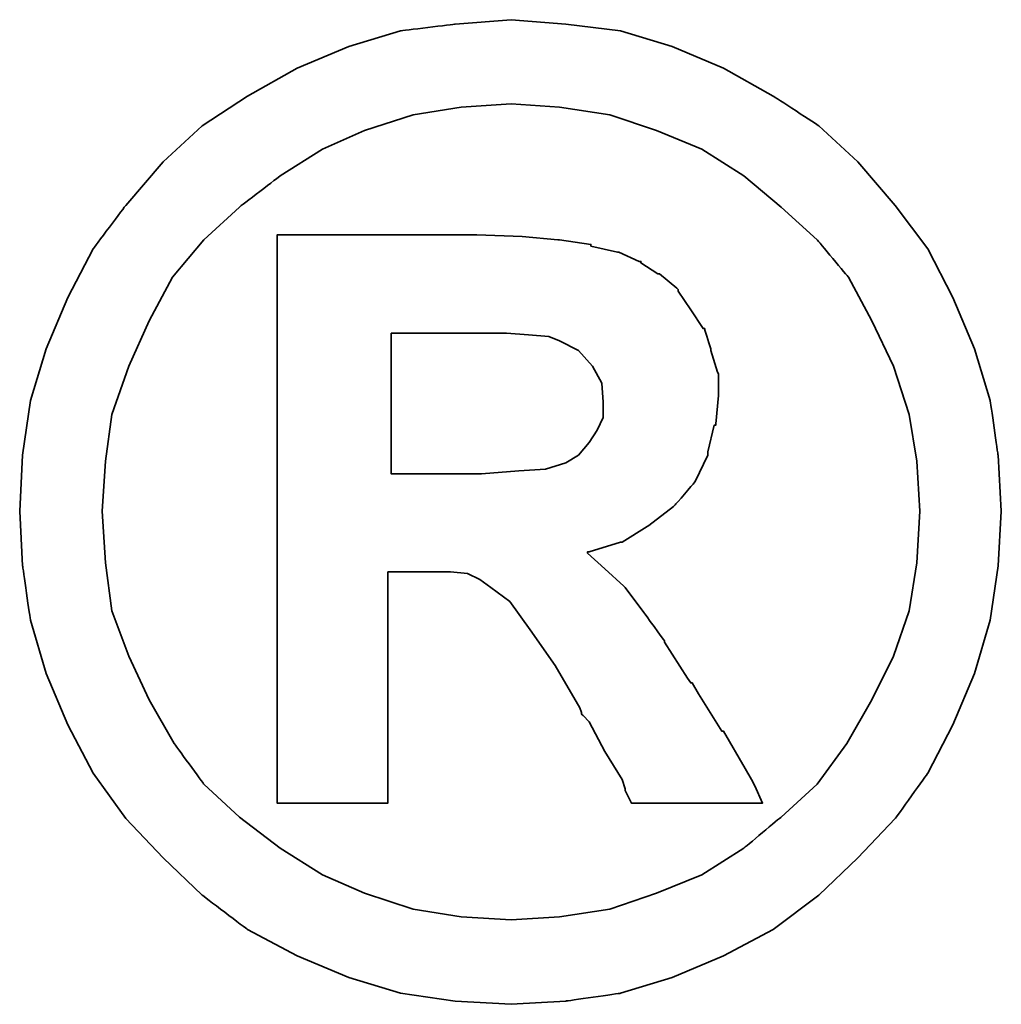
# Model space of a CAD drawing. Header units: millimetres. Extents: x 452 to 870, y -237 to -81.
# Tile 48 of 50: x 803.36 to 805.49, y -182.36 to -180.22. Entities that reach past the tile are written whole.
import ezdxf

# ---------------------------------------------------------------- set-up
doc = ezdxf.new("R2010")
doc.units = ezdxf.units.MM
doc.layers.add('DIM', color=4, linetype='CONTINUOUS')
doc.layers.add('layer 1', color=7, linetype='CONTINUOUS')

# ---------------------------------------------------------------- blocks, each defined once
blk = doc.blocks.new('TBI MOTION logo(完整正式版)')
at = {"layer": 'layer 1', "color": 22, "lineweight": 35}
for points, knots in [([(81.20634, 4.98624), (81.20634, 4.98624), (81.18649, 5.32862), (81.18649, 5.32862), (81.18649, 5.32862), (81.18649, 5.32862), (81.13886, 5.66206), (81.13886, 5.66206), (81.13886, 5.66206), (81.13886, 5.66206), (81.04359, 5.97764), (81.04359, 5.97764), (81.04359, 5.97764), (81.04359, 5.97764), (80.91061, 6.29124), (80.91061, 6.29124), (80.91061, 6.29124), (80.91061, 6.29124), (80.75778, 6.58697), (80.75778, 6.58697), (80.75778, 6.58697), (80.75778, 6.58697), (80.5593, 6.85294), (80.5593, 6.85294), (80.5593, 6.85294), (80.5593, 6.85294), (80.33105, 7.1189), (80.33105, 7.1189), (80.33105, 7.1189), (80.33105, 7.1189), (80.09287, 7.33921), (80.09287, 7.33921), (80.09287, 7.33921), (80.09287, 7.33921), (79.815, 7.51982), (79.815, 7.51982), (79.815, 7.51982), (79.815, 7.51982), (79.51133, 7.69051), (79.51133, 7.69051), (79.51133, 7.69051), (79.51133, 7.69051), (79.19773, 7.8235), (79.19773, 7.8235), (79.19773, 7.8235), (79.19773, 7.8235), (78.88215, 7.91877), (78.88215, 7.91877), (78.88215, 7.91877), (78.88215, 7.91877), (78.54871, 7.95846), (78.54871, 7.95846), (78.54871, 7.95846), (78.54871, 7.95846), (78.21526, 7.98625), (78.21526, 7.98625), (78.21526, 7.98625), (78.21526, 7.98625), (77.87388, 7.95846), (77.87388, 7.95846), (77.87388, 7.95846), (77.87388, 7.95846), (77.54044, 7.91877), (77.54044, 7.91877), (77.54044, 7.91877), (77.54044, 7.91877), (77.22485, 7.8235), (77.22485, 7.8235), (77.22485, 7.8235), (77.22485, 7.8235), (76.91027, 7.69051), (76.91027, 7.69051), (76.91027, 7.69051), (76.91027, 7.69051), (76.6056, 7.51982), (76.6056, 7.51982), (76.6056, 7.51982), (76.6056, 7.51982), (76.32972, 7.33921), (76.32972, 7.33921), (76.32972, 7.33921), (76.32972, 7.33921), (76.09154, 7.1189), (76.09154, 7.1189), (76.09154, 7.1189), (76.09154, 7.1189), (75.86329, 6.85294), (75.86329, 6.85294), (75.86329, 6.85294), (75.86329, 6.85294), (75.66382, 6.58697), (75.66382, 6.58697), (75.66382, 6.58697), (75.66382, 6.58697), (75.51099, 6.29124), (75.51099, 6.29124), (75.51099, 6.29124), (75.51099, 6.29124), (75.37702, 5.97764), (75.37702, 5.97764), (75.37702, 5.97764), (75.37702, 5.97764), (75.28175, 5.66206), (75.28175, 5.66206), (75.28175, 5.66206), (75.28175, 5.66206), (75.23411, 5.32862), (75.23411, 5.32862), (75.23411, 5.32862), (75.23411, 5.32862), (75.21625, 4.98624), (75.21625, 4.98624), (75.21625, 4.98624), (75.21625, 4.98624), (75.23411, 4.6528), (75.23411, 4.6528), (75.23411, 4.6528), (75.23411, 4.6528), (75.28175, 4.32035), (75.28175, 4.32035), (75.28175, 4.32035), (75.28175, 4.32035), (75.37702, 3.99583), (75.37702, 3.99583), (75.37702, 3.99583), (75.37702, 3.99583), (75.51099, 3.68224), (75.51099, 3.68224), (75.51099, 3.68224), (75.51099, 3.68224), (75.66382, 3.38749), (75.66382, 3.38749), (75.66382, 3.38749), (75.66382, 3.38749), (75.86329, 3.10963), (75.86329, 3.10963), (75.86329, 3.10963), (75.86329, 3.10963), (76.09154, 2.87145), (76.09154, 2.87145), (76.09154, 2.87145), (76.09154, 2.87145), (76.32972, 2.6432), (76.32972, 2.6432), (76.32972, 2.6432), (76.32972, 2.6432), (76.6056, 2.43381), (76.6056, 2.43381), (76.6056, 2.43381), (76.6056, 2.43381), (76.91027, 2.27205), (76.91027, 2.27205), (76.91027, 2.27205), (76.91027, 2.27205), (77.22485, 2.13906), (77.22485, 2.13906), (77.22485, 2.13906), (77.22485, 2.13906), (77.54044, 2.0438), (77.54044, 2.0438), (77.54044, 2.0438), (77.54044, 2.0438), (77.87388, 1.99616), (77.87388, 1.99616), (77.87388, 1.99616), (77.87388, 1.99616), (78.21526, 1.97631), (78.21526, 1.97631), (78.21526, 1.97631), (78.21526, 1.97631), (78.54871, 1.99616), (78.54871, 1.99616), (78.54871, 1.99616), (78.54871, 1.99616), (78.88215, 2.0438), (78.88215, 2.0438), (78.88215, 2.0438), (78.88215, 2.0438), (79.19773, 2.13906), (79.19773, 2.13906), (79.19773, 2.13906), (79.19773, 2.13906), (79.51133, 2.27205), (79.51133, 2.27205), (79.51133, 2.27205), (79.51133, 2.27205), (79.815, 2.43381), (79.815, 2.43381), (79.815, 2.43381), (79.815, 2.43381), (80.09287, 2.6432), (80.09287, 2.6432), (80.09287, 2.6432), (80.09287, 2.6432), (80.33105, 2.87145), (80.33105, 2.87145), (80.33105, 2.87145), (80.33105, 2.87145), (80.5593, 3.10963), (80.5593, 3.10963), (80.5593, 3.10963), (80.5593, 3.10963), (80.75778, 3.38749), (80.75778, 3.38749), (80.75778, 3.38749), (80.75778, 3.38749), (80.91061, 3.68224), (80.91061, 3.68224), (80.91061, 3.68224), (80.91061, 3.68224), (81.04359, 3.99583), (81.04359, 3.99583), (81.04359, 3.99583), (81.04359, 3.99583), (81.13886, 4.32035), (81.13886, 4.32035), (81.13886, 4.32035), (81.13886, 4.32035), (81.18649, 4.6528), (81.18649, 4.6528), (81.18649, 4.6528), (81.18649, 4.6528), (81.20634, 4.98624), (81.20634, 4.98624)], [0, 0, 0, 0, 0.0178571, 0.0178571, 0.0178571, 0.0178572, 0.0357143, 0.0357143, 0.0357143, 0.0357143, 0.0535714, 0.0535714, 0.0535714, 0.0535714, 0.0714286, 0.0714286, 0.0714286, 0.0714286, 0.0892857, 0.0892857, 0.0892857, 0.0892857, 0.1071429, 0.1071429, 0.1071429, 0.1071429, 0.125, 0.125, 0.125, 0.125, 0.1428571, 0.1428571, 0.1428571, 0.1428572, 0.1607143, 0.1607143, 0.1607143, 0.1607143, 0.1785714, 0.1785714, 0.1785714, 0.1785714, 0.1964286, 0.1964286, 0.1964286, 0.1964286, 0.2142857, 0.2142857, 0.2142857, 0.2142857, 0.2321429, 0.2321429, 0.2321429, 0.2321429, 0.25, 0.25, 0.25, 0.25, 0.2678571, 0.2678571, 0.2678571, 0.2678572, 0.2857143, 0.2857143, 0.2857143, 0.2857143, 0.3035714, 0.3035714, 0.3035714, 0.3035714, 0.3214286, 0.3214286, 0.3214286, 0.3214286, 0.3392857, 0.3392857, 0.3392857, 0.3392857, 0.3571429, 0.3571429, 0.3571429, 0.3571429, 0.375, 0.375, 0.375, 0.375, 0.3928571, 0.3928571, 0.3928571, 0.3928572, 0.4107143, 0.4107143, 0.4107143, 0.4107143, 0.4285714, 0.4285714, 0.4285714, 0.4285714, 0.4464286, 0.4464286, 0.4464286, 0.4464286, 0.4642857, 0.4642857, 0.4642857, 0.4642857, 0.4821429, 0.4821429, 0.4821429, 0.4821429, 0.5, 0.5, 0.5, 0.5, 0.5178571, 0.5178571, 0.5178571, 0.5178572, 0.5357143, 0.5357143, 0.5357143, 0.5357143, 0.5535714, 0.5535714, 0.5535714, 0.5535714, 0.5714286, 0.5714286, 0.5714286, 0.5714286, 0.5892857, 0.5892857, 0.5892857, 0.5892857, 0.6071429, 0.6071429, 0.6071429, 0.6071429, 0.625, 0.625, 0.625, 0.625, 0.6428571, 0.6428571, 0.6428571, 0.6428572, 0.6607143, 0.6607143, 0.6607143, 0.6607143, 0.6785714, 0.6785714, 0.6785714, 0.6785714, 0.6964286, 0.6964286, 0.6964286, 0.6964286, 0.7142857, 0.7142857, 0.7142857, 0.7142857, 0.7321429, 0.7321429, 0.7321429, 0.7321429, 0.75, 0.75, 0.75, 0.75, 0.7678571, 0.7678571, 0.7678571, 0.7678572, 0.7857143, 0.7857143, 0.7857143, 0.7857143, 0.8035714, 0.8035714, 0.8035714, 0.8035714, 0.8214286, 0.8214286, 0.8214286, 0.8214286, 0.8392857, 0.8392857, 0.8392857, 0.8392857, 0.8571429, 0.8571429, 0.8571429, 0.8571429, 0.875, 0.875, 0.875, 0.875, 0.8928571, 0.8928571, 0.8928571, 0.8928572, 0.9107143, 0.9107143, 0.9107143, 0.9107143, 0.9285714, 0.9285714, 0.9285714, 0.9285714, 0.9464286, 0.9464286, 0.9464286, 0.9464286, 0.9642857, 0.9642857, 0.9642857, 0.9642857, 0.9821429, 0.9821429, 0.9821429, 0.9821429, 1, 1, 1, 1]), ([(80.71014, 4.98624), (80.71014, 4.98624), (80.69129, 5.29091), (80.69129, 5.29091), (80.69129, 5.29091), (80.69129, 5.29091), (80.64464, 5.57672), (80.64464, 5.57672), (80.64464, 5.57672), (80.64464, 5.57672), (80.54937, 5.87245), (80.54937, 5.87245), (80.54937, 5.87245), (80.54937, 5.87245), (80.41639, 6.14833), (80.41639, 6.14833), (80.41639, 6.14833), (80.41639, 6.14833), (80.27349, 6.41429), (80.27349, 6.41429), (80.27349, 6.41429), (80.27349, 6.41429), (80.08295, 6.64255), (80.08295, 6.64255), (80.08295, 6.64255), (80.08295, 6.64255), (79.86264, 6.84301), (79.86264, 6.84301), (79.86264, 6.84301), (79.86264, 6.84301), (79.63439, 7.03355), (79.63439, 7.03355), (79.63439, 7.03355), (79.63439, 7.03355), (79.37835, 7.1963), (79.37835, 7.1963), (79.37835, 7.1963), (79.37835, 7.1963), (79.10246, 7.30944), (79.10246, 7.30944), (79.10246, 7.30944), (79.10246, 7.30944), (78.81665, 7.40471), (78.81665, 7.40471), (78.81665, 7.40471), (78.81665, 7.40471), (78.511, 7.45234), (78.511, 7.45234), (78.511, 7.45234), (78.511, 7.45234), (78.21526, 7.47219), (78.21526, 7.47219), (78.21526, 7.47219), (78.21526, 7.47219), (77.9106, 7.45234), (77.9106, 7.45234), (77.9106, 7.45234), (77.9106, 7.45234), (77.61685, 7.40471), (77.61685, 7.40471), (77.61685, 7.40471), (77.61685, 7.40471), (77.32012, 7.30944), (77.32012, 7.30944), (77.32012, 7.30944), (77.32012, 7.30944), (77.06309, 7.1963), (77.06309, 7.1963), (77.06309, 7.1963), (77.06309, 7.1963), (76.80606, 7.03355), (76.80606, 7.03355), (76.80606, 7.03355), (76.80606, 7.03355), (76.55797, 6.84301), (76.55797, 6.84301), (76.55797, 6.84301), (76.55797, 6.84301), (76.34063, 6.64255), (76.34063, 6.64255), (76.34063, 6.64255), (76.34063, 6.64255), (76.1491, 6.41429), (76.1491, 6.41429), (76.1491, 6.41429), (76.1491, 6.41429), (76.0062, 6.14833), (76.0062, 6.14833), (76.0062, 6.14833), (76.0062, 6.14833), (75.88314, 5.87245), (75.88314, 5.87245), (75.88314, 5.87245), (75.88314, 5.87245), (75.77794, 5.57672), (75.77794, 5.57672), (75.77794, 5.57672), (75.77794, 5.57672), (75.73924, 5.29091), (75.73924, 5.29091), (75.73924, 5.29091), (75.73924, 5.29091), (75.72039, 4.98624), (75.72039, 4.98624), (75.72039, 4.98624), (75.72039, 4.98624), (75.73924, 4.67165), (75.73924, 4.67165), (75.73924, 4.67165), (75.73924, 4.67165), (75.77794, 4.37791), (75.77794, 4.37791), (75.77794, 4.37791), (75.77794, 4.37791), (75.88314, 4.10102), (75.88314, 4.10102), (75.88314, 4.10102), (75.88314, 4.10102), (76.0062, 3.83407), (76.0062, 3.83407), (76.0062, 3.83407), (76.0062, 3.83407), (76.15902, 3.56811), (76.15902, 3.56811), (76.15902, 3.56811), (76.15902, 3.56811), (76.34063, 3.32001), (76.34063, 3.32001), (76.34063, 3.32001), (76.34063, 3.32001), (76.55797, 3.11955), (76.55797, 3.11955), (76.55797, 3.11955), (76.55797, 3.11955), (76.80606, 2.92901), (76.80606, 2.92901), (76.80606, 2.92901), (76.80606, 2.92901), (77.06309, 2.76725), (77.06309, 2.76725), (77.06309, 2.76725), (77.06309, 2.76725), (77.32012, 2.65412), (77.32012, 2.65412), (77.32012, 2.65412), (77.32012, 2.65412), (77.61685, 2.55786), (77.61685, 2.55786), (77.61685, 2.55786), (77.61685, 2.55786), (77.9106, 2.51022), (77.9106, 2.51022), (77.9106, 2.51022), (77.9106, 2.51022), (78.21526, 2.49137), (78.21526, 2.49137), (78.21526, 2.49137), (78.21526, 2.49137), (78.511, 2.51022), (78.511, 2.51022), (78.511, 2.51022), (78.511, 2.51022), (78.81665, 2.55786), (78.81665, 2.55786), (78.81665, 2.55786), (78.81665, 2.55786), (79.10246, 2.65412), (79.10246, 2.65412), (79.10246, 2.65412), (79.10246, 2.65412), (79.37835, 2.76725), (79.37835, 2.76725), (79.37835, 2.76725), (79.37835, 2.76725), (79.63439, 2.92901), (79.63439, 2.92901), (79.63439, 2.92901), (79.63439, 2.92901), (79.86264, 3.11955), (79.86264, 3.11955), (79.86264, 3.11955), (79.86264, 3.11955), (80.08295, 3.32001), (80.08295, 3.32001), (80.08295, 3.32001), (80.08295, 3.32001), (80.26356, 3.56811), (80.26356, 3.56811), (80.26356, 3.56811), (80.26356, 3.56811), (80.41639, 3.83407), (80.41639, 3.83407), (80.41639, 3.83407), (80.41639, 3.83407), (80.54937, 4.10102), (80.54937, 4.10102), (80.54937, 4.10102), (80.54937, 4.10102), (80.64464, 4.37791), (80.64464, 4.37791), (80.64464, 4.37791), (80.64464, 4.37791), (80.69129, 4.67165), (80.69129, 4.67165), (80.69129, 4.67165), (80.69129, 4.67165), (80.71014, 4.98624), (80.71014, 4.98624)], [0, 0, 0, 0, 0.0192308, 0.0192308, 0.0192308, 0.0192308, 0.0384615, 0.0384615, 0.0384615, 0.0384615, 0.0576923, 0.0576923, 0.0576923, 0.0576923, 0.0769231, 0.0769231, 0.0769231, 0.0769231, 0.0961538, 0.0961538, 0.0961538, 0.0961539, 0.1153846, 0.1153846, 0.1153846, 0.1153846, 0.1346154, 0.1346154, 0.1346154, 0.1346154, 0.1538462, 0.1538462, 0.1538462, 0.1538462, 0.1730769, 0.1730769, 0.1730769, 0.1730769, 0.1923077, 0.1923077, 0.1923077, 0.1923077, 0.2115385, 0.2115385, 0.2115385, 0.2115385, 0.2307692, 0.2307692, 0.2307692, 0.2307692, 0.25, 0.25, 0.25, 0.25, 0.2692308, 0.2692308, 0.2692308, 0.2692308, 0.2884615, 0.2884615, 0.2884615, 0.2884615, 0.3076923, 0.3076923, 0.3076923, 0.3076923, 0.3269231, 0.3269231, 0.3269231, 0.3269231, 0.3461538, 0.3461538, 0.3461538, 0.3461539, 0.3653846, 0.3653846, 0.3653846, 0.3653846, 0.3846154, 0.3846154, 0.3846154, 0.3846154, 0.4038462, 0.4038462, 0.4038462, 0.4038462, 0.4230769, 0.4230769, 0.4230769, 0.4230769, 0.4423077, 0.4423077, 0.4423077, 0.4423077, 0.4615385, 0.4615385, 0.4615385, 0.4615385, 0.4807692, 0.4807692, 0.4807692, 0.4807692, 0.5, 0.5, 0.5, 0.5, 0.5192308, 0.5192308, 0.5192308, 0.5192308, 0.5384615, 0.5384615, 0.5384615, 0.5384615, 0.5576923, 0.5576923, 0.5576923, 0.5576923, 0.5769231, 0.5769231, 0.5769231, 0.5769231, 0.5961538, 0.5961538, 0.5961538, 0.5961539, 0.6153846, 0.6153846, 0.6153846, 0.6153846, 0.6346154, 0.6346154, 0.6346154, 0.6346154, 0.6538462, 0.6538462, 0.6538462, 0.6538462, 0.6730769, 0.6730769, 0.6730769, 0.6730769, 0.6923077, 0.6923077, 0.6923077, 0.6923077, 0.7115385, 0.7115385, 0.7115385, 0.7115385, 0.7307692, 0.7307692, 0.7307692, 0.7307692, 0.75, 0.75, 0.75, 0.75, 0.7692308, 0.7692308, 0.7692308, 0.7692308, 0.7884615, 0.7884615, 0.7884615, 0.7884615, 0.8076923, 0.8076923, 0.8076923, 0.8076923, 0.8269231, 0.8269231, 0.8269231, 0.8269231, 0.8461538, 0.8461538, 0.8461538, 0.8461539, 0.8653846, 0.8653846, 0.8653846, 0.8653846, 0.8846154, 0.8846154, 0.8846154, 0.8846154, 0.9038462, 0.9038462, 0.9038462, 0.9038462, 0.9230769, 0.9230769, 0.9230769, 0.9230769, 0.9423077, 0.9423077, 0.9423077, 0.9423077, 0.9615385, 0.9615385, 0.9615385, 0.9615385, 0.9807692, 0.9807692, 0.9807692, 0.9807692, 1, 1, 1, 1]), ([(76.78721, 3.2823), (76.78721, 3.2823), (76.78721, 3.32001), (76.78721, 3.32001), (76.78721, 3.32001), (76.78721, 3.32001), (76.78721, 3.42422), (76.78721, 3.42422), (76.78721, 3.42422), (76.78721, 3.42422), (76.78721, 3.59689), (76.78721, 3.59689), (76.78721, 3.59689), (76.78721, 3.59689), (76.78721, 3.80529), (76.78721, 3.80529), (76.78721, 3.80529), (76.78721, 3.80529), (76.78721, 4.0524), (76.78721, 4.0524), (76.78721, 4.0524), (76.78721, 4.0524), (76.78721, 4.32035), (76.78721, 4.32035), (76.78721, 4.32035), (76.78721, 4.32035), (76.78721, 4.92868), (76.78721, 4.92868), (76.78721, 4.92868), (76.78721, 4.92868), (76.78721, 5.53801), (76.78721, 5.53801), (76.78721, 5.53801), (76.78721, 5.53801), (76.78721, 5.82482), (76.78721, 5.82482), (76.78721, 5.82482), (76.78721, 5.82482), (76.78721, 6.07291), (76.78721, 6.07291), (76.78721, 6.07291), (76.78721, 6.07291), (76.78721, 6.30017), (76.78721, 6.30017), (76.78721, 6.30017), (76.78721, 6.30017), (76.78721, 6.45399), (76.78721, 6.45399), (76.78721, 6.45399), (76.78721, 6.45399), (76.78721, 6.5572), (76.78721, 6.5572), (76.78721, 6.5572), (76.78721, 6.5572), (76.78721, 6.59689), (76.78721, 6.59689), (76.78721, 6.59689), (76.78721, 6.59689), (76.78721, 6.67232), (76.78721, 6.67232), (76.78721, 6.67232), (76.78721, 6.67232), (76.8537, 6.67232), (76.8537, 6.67232), (76.8537, 6.67232), (76.8537, 6.67232), (76.87355, 6.67232), (76.87355, 6.67232), (76.87355, 6.67232), (76.87355, 6.67232), (76.91027, 6.67232), (76.91027, 6.67232), (76.91027, 6.67232), (76.91027, 6.67232), (77.04424, 6.67232), (77.04424, 6.67232), (77.04424, 6.67232), (77.04424, 6.67232), (77.22485, 6.67232), (77.22485, 6.67232), (77.22485, 6.67232), (77.22485, 6.67232), (77.43524, 6.67232), (77.43524, 6.67232), (77.43524, 6.67232), (77.43524, 6.67232), (77.65357, 6.67232), (77.65357, 6.67232), (77.65357, 6.67232), (77.65357, 6.67232), (77.82625, 6.67232), (77.82625, 6.67232), (77.82625, 6.67232), (77.82625, 6.67232), (77.94037, 6.67232), (77.94037, 6.67232), (77.94037, 6.67232), (77.94037, 6.67232), (77.97709, 6.67232), (77.97709, 6.67232), (77.97709, 6.67232), (77.97709, 6.67232), (77.99694, 6.67232), (77.99694, 6.67232), (77.99694, 6.67232), (77.99694, 6.67232), (78.00686, 6.67232), (78.00686, 6.67232), (78.00686, 6.67232), (78.00686, 6.67232), (78.28275, 6.6624), (78.28275, 6.6624), (78.28275, 6.6624), (78.28275, 6.6624), (78.50107, 6.64255), (78.50107, 6.64255), (78.50107, 6.64255), (78.50107, 6.64255), (78.511, 6.64255), (78.511, 6.64255), (78.511, 6.64255), (78.511, 6.64255), (78.70154, 6.61476), (78.70154, 6.61476), (78.70154, 6.61476), (78.70154, 6.61476), (78.70154, 6.60483), (78.70154, 6.60483), (78.70154, 6.60483), (78.70154, 6.60483), (78.86429, 6.56713), (78.86429, 6.56713), (78.86429, 6.56713), (78.86429, 6.56713), (78.87223, 6.56713), (78.87223, 6.56713), (78.87223, 6.56713), (78.87223, 6.56713), (78.99727, 6.51056), (78.99727, 6.51056), (78.99727, 6.51056), (78.99727, 6.51056), (79.00719, 6.51056), (79.00719, 6.51056), (79.00719, 6.51056), (79.00719, 6.51056), (79.00719, 6.50162), (79.00719, 6.50162), (79.00719, 6.50162), (79.00719, 6.50162), (79.1104, 6.43415), (79.1104, 6.43415), (79.1104, 6.43415), (79.1104, 6.43415), (79.12132, 6.43415), (79.12132, 6.43415), (79.12132, 6.43415), (79.12132, 6.43415), (79.22552, 6.34781), (79.22552, 6.34781), (79.22552, 6.34781), (79.22552, 6.34781), (79.23544, 6.33888), (79.23544, 6.33888), (79.23544, 6.33888), (79.23544, 6.33888), (79.23544, 6.32895), (79.23544, 6.32895), (79.23544, 6.32895), (79.23544, 6.32895), (79.31087, 6.21483), (79.31087, 6.21483), (79.31087, 6.21483), (79.31087, 6.21483), (79.38629, 6.1007), (79.38629, 6.1007), (79.38629, 6.1007), (79.38629, 6.1007), (79.3972, 6.1007), (79.3972, 6.1007), (79.3972, 6.1007), (79.3972, 6.1007), (79.3972, 6.09078), (79.3972, 6.09078), (79.3972, 6.09078), (79.3972, 6.09078), (79.43392, 5.97764), (79.43392, 5.97764), (79.43392, 5.97764), (79.43392, 5.97764), (79.43392, 5.96772), (79.43392, 5.96772), (79.43392, 5.96772), (79.43392, 5.96772), (79.47362, 5.83474), (79.47362, 5.83474), (79.47362, 5.83474), (79.47362, 5.83474), (79.48156, 5.82482), (79.48156, 5.82482), (79.48156, 5.82482), (79.48156, 5.82482), (79.48156, 5.69977), (79.48156, 5.69977), (79.48156, 5.69977), (79.48156, 5.69977), (79.48156, 5.69183), (79.48156, 5.69183), (79.48156, 5.69183), (79.48156, 5.69183), (79.4637, 5.51915), (79.4637, 5.51915), (79.4637, 5.51915), (79.4637, 5.51915), (79.4637, 5.51122), (79.4637, 5.51122), (79.4637, 5.51122), (79.4637, 5.51122), (79.45377, 5.51122), (79.45377, 5.51122), (79.45377, 5.51122), (79.45377, 5.51122), (79.41507, 5.34847), (79.41507, 5.34847), (79.41507, 5.34847), (79.41507, 5.34847), (79.41507, 5.33854), (79.41507, 5.33854), (79.41507, 5.33854), (79.41507, 5.33854), (79.41507, 5.32862), (79.41507, 5.32862), (79.41507, 5.32862), (79.41507, 5.32862), (79.33865, 5.16785), (79.33865, 5.16785), (79.33865, 5.16785), (79.33865, 5.16785), (79.33071, 5.15693), (79.33071, 5.15693), (79.33071, 5.15693), (79.33071, 5.15693), (79.2156, 5.02495), (79.2156, 5.02495), (79.2156, 5.02495), (79.2156, 5.02495), (79.20567, 5.01502), (79.20567, 5.01502), (79.20567, 5.01502), (79.20567, 5.01502), (79.05483, 4.89991), (79.05483, 4.89991), (79.05483, 4.89991), (79.05483, 4.89991), (79.04491, 4.89197), (79.04491, 4.89197), (79.04491, 4.89197), (79.04491, 4.89197), (78.89208, 4.7967), (78.89208, 4.7967), (78.89208, 4.7967), (78.89208, 4.7967), (78.88215, 4.7967), (78.88215, 4.7967), (78.88215, 4.7967), (78.88215, 4.7967), (78.69161, 4.73913), (78.69161, 4.73913), (78.69161, 4.73913), (78.69161, 4.73913), (78.68169, 4.73913), (78.68169, 4.73913), (78.68169, 4.73913), (78.68169, 4.73913), (78.68169, 4.72921), (78.68169, 4.72921), (78.68169, 4.72921), (78.68169, 4.72921), (78.78688, 4.63394), (78.78688, 4.63394), (78.78688, 4.63394), (78.78688, 4.63394), (78.902, 4.52875), (78.902, 4.52875), (78.902, 4.52875), (78.902, 4.52875), (78.91093, 4.52081), (78.91093, 4.52081), (78.91093, 4.52081), (78.91093, 4.52081), (79.02506, 4.36798), (79.02506, 4.36798), (79.02506, 4.36798), (79.02506, 4.36798), (79.1501, 4.1953), (79.1501, 4.1953), (79.1501, 4.1953), (79.1501, 4.1953), (79.1501, 4.18736), (79.1501, 4.18736), (79.1501, 4.18736), (79.1501, 4.18736), (79.29201, 3.96705), (79.29201, 3.96705), (79.29201, 3.96705), (79.29201, 3.96705), (79.31087, 3.93828), (79.31087, 3.93828), (79.31087, 3.93828), (79.31087, 3.93828), (79.32079, 3.93828), (79.32079, 3.93828), (79.32079, 3.93828), (79.32079, 3.93828), (79.3585, 3.87178), (79.3585, 3.87178), (79.3585, 3.87178), (79.3585, 3.87178), (79.50141, 3.64353), (79.50141, 3.64353), (79.50141, 3.64353), (79.50141, 3.64353), (79.51133, 3.64353), (79.51133, 3.64353), (79.51133, 3.64353), (79.51133, 3.64353), (79.64431, 3.41528), (79.64431, 3.41528), (79.64431, 3.41528), (79.64431, 3.41528), (79.68202, 3.3478), (79.68202, 3.3478), (79.68202, 3.3478), (79.68202, 3.3478), (79.70187, 3.31009), (79.70187, 3.31009), (79.70187, 3.31009), (79.70187, 3.31009), (79.7495, 3.2049), (79.7495, 3.2049), (79.7495, 3.2049), (79.7495, 3.2049), (79.64431, 3.2049), (79.64431, 3.2049), (79.64431, 3.2049), (79.64431, 3.2049), (79.62546, 3.2049), (79.62546, 3.2049), (79.62546, 3.2049), (79.62546, 3.2049), (79.53912, 3.2049), (79.53912, 3.2049), (79.53912, 3.2049), (79.53912, 3.2049), (79.31087, 3.2049), (79.31087, 3.2049), (79.31087, 3.2049), (79.31087, 3.2049), (79.08262, 3.2049), (79.08262, 3.2049), (79.08262, 3.2049), (79.08262, 3.2049), (79.00719, 3.2049), (79.00719, 3.2049), (79.00719, 3.2049), (79.00719, 3.2049), (78.98735, 3.2049), (78.98735, 3.2049), (78.98735, 3.2049), (78.98735, 3.2049), (78.94964, 3.2049), (78.94964, 3.2049), (78.94964, 3.2049), (78.94964, 3.2049), (78.92979, 3.24459), (78.92979, 3.24459), (78.92979, 3.24459), (78.92979, 3.24459), (78.91093, 3.2823), (78.91093, 3.2823), (78.91093, 3.2823), (78.91093, 3.2823), (78.91093, 3.29223), (78.91093, 3.29223), (78.91093, 3.29223), (78.91093, 3.29223), (78.89208, 3.3478), (78.89208, 3.3478), (78.89208, 3.3478), (78.89208, 3.3478), (78.78688, 3.52048), (78.78688, 3.52048), (78.78688, 3.52048), (78.78688, 3.52048), (78.69161, 3.7001), (78.69161, 3.7001), (78.69161, 3.7001), (78.69161, 3.7001), (78.6539, 3.7388), (78.6539, 3.7388), (78.6539, 3.7388), (78.6539, 3.7388), (78.64398, 3.74873), (78.64398, 3.74873), (78.64398, 3.74873), (78.64398, 3.74873), (78.64398, 3.75766), (78.64398, 3.75766), (78.64398, 3.75766), (78.64398, 3.75766), (78.63405, 3.78644), (78.63405, 3.78644), (78.63405, 3.78644), (78.63405, 3.78644), (78.48321, 4.04347), (78.48321, 4.04347), (78.48321, 4.04347), (78.48321, 4.04347), (78.33038, 4.2618), (78.33038, 4.2618), (78.33038, 4.2618), (78.33038, 4.2618), (78.20732, 4.43447), (78.20732, 4.43447), (78.20732, 4.43447), (78.20732, 4.43447), (78.09221, 4.52081), (78.09221, 4.52081), (78.09221, 4.52081), (78.09221, 4.52081), (78.02472, 4.56845), (78.02472, 4.56845), (78.02472, 4.56845), (78.02472, 4.56845), (77.9493, 4.60616), (77.9493, 4.60616), (77.9493, 4.60616), (77.9493, 4.60616), (77.8451, 4.61608), (77.8451, 4.61608), (77.8451, 4.61608), (77.8451, 4.61608), (77.71113, 4.61608), (77.71113, 4.61608), (77.71113, 4.61608), (77.71113, 4.61608), (77.69128, 4.61608), (77.69128, 4.61608), (77.69128, 4.61608), (77.69128, 4.61608), (77.67342, 4.61608), (77.67342, 4.61608), (77.67342, 4.61608), (77.67342, 4.61608), (77.5583, 4.61608), (77.5583, 4.61608), (77.5583, 4.61608), (77.5583, 4.61608), (77.46303, 4.61608), (77.46303, 4.61608), (77.46303, 4.61608), (77.46303, 4.61608), (77.46303, 4.54761), (77.46303, 4.54761), (77.46303, 4.54761), (77.46303, 4.54761), (77.46303, 4.47318), (77.46303, 4.47318), (77.46303, 4.47318), (77.46303, 4.47318), (77.46303, 4.24294), (77.46303, 4.24294), (77.46303, 4.24294), (77.46303, 4.24294), (77.46303, 3.99583), (77.46303, 3.99583), (77.46303, 3.99583), (77.46303, 3.99583), (77.46303, 3.72888), (77.46303, 3.72888), (77.46303, 3.72888), (77.46303, 3.72888), (77.46303, 3.51055), (77.46303, 3.51055), (77.46303, 3.51055), (77.46303, 3.51055), (77.46303, 3.42422), (77.46303, 3.42422), (77.46303, 3.42422), (77.46303, 3.42422), (77.46303, 3.35773), (77.46303, 3.35773), (77.46303, 3.35773), (77.46303, 3.35773), (77.46303, 3.30017), (77.46303, 3.30017), (77.46303, 3.30017), (77.46303, 3.30017), (77.46303, 3.2823), (77.46303, 3.2823), (77.46303, 3.2823), (77.46303, 3.2823), (77.46303, 3.2049), (77.46303, 3.2049), (77.46303, 3.2049), (77.46303, 3.2049), (77.39753, 3.2049), (77.39753, 3.2049), (77.39753, 3.2049), (77.39753, 3.2049), (77.37768, 3.2049), (77.37768, 3.2049), (77.37768, 3.2049), (77.37768, 3.2049), (77.32012, 3.2049), (77.32012, 3.2049), (77.32012, 3.2049), (77.32012, 3.2049), (77.12165, 3.2049), (77.12165, 3.2049), (77.12165, 3.2049), (77.12165, 3.2049), (76.94897, 3.2049), (76.94897, 3.2049), (76.94897, 3.2049), (76.94897, 3.2049), (76.8924, 3.2049), (76.8924, 3.2049), (76.8924, 3.2049), (76.8924, 3.2049), (76.8537, 3.2049), (76.8537, 3.2049), (76.8537, 3.2049), (76.8537, 3.2049), (76.78721, 3.2049), (76.78721, 3.2049), (76.78721, 3.2049), (76.78721, 3.2049), (76.78721, 3.2823), (76.78721, 3.2823)], [0, 0, 0, 0, 0.0074074, 0.0074074, 0.0074074, 0.0074074, 0.0148148, 0.0148148, 0.0148148, 0.0148148, 0.0222222, 0.0222222, 0.0222222, 0.0222222, 0.0296296, 0.0296296, 0.0296296, 0.0296296, 0.037037, 0.037037, 0.037037, 0.037037, 0.0444444, 0.0444444, 0.0444444, 0.0444445, 0.0518519, 0.0518519, 0.0518519, 0.0518519, 0.0592593, 0.0592593, 0.0592593, 0.0592593, 0.0666667, 0.0666667, 0.0666667, 0.0666667, 0.0740741, 0.0740741, 0.0740741, 0.0740741, 0.0814815, 0.0814815, 0.0814815, 0.0814815, 0.0888889, 0.0888889, 0.0888889, 0.0888889, 0.0962963, 0.0962963, 0.0962963, 0.0962963, 0.1037037, 0.1037037, 0.1037037, 0.1037037, 0.1111111, 0.1111111, 0.1111111, 0.1111111, 0.1185185, 0.1185185, 0.1185185, 0.1185185, 0.1259259, 0.1259259, 0.1259259, 0.1259259, 0.1333333, 0.1333333, 0.1333333, 0.1333333, 0.1407407, 0.1407407, 0.1407407, 0.1407408, 0.1481481, 0.1481481, 0.1481481, 0.1481482, 0.1555556, 0.1555556, 0.1555556, 0.1555556, 0.162963, 0.162963, 0.162963, 0.162963, 0.1703704, 0.1703704, 0.1703704, 0.1703704, 0.1777778, 0.1777778, 0.1777778, 0.1777778, 0.1851852, 0.1851852, 0.1851852, 0.1851852, 0.1925926, 0.1925926, 0.1925926, 0.1925926, 0.2, 0.2, 0.2, 0.2, 0.2074074, 0.2074074, 0.2074074, 0.2074074, 0.2148148, 0.2148148, 0.2148148, 0.2148148, 0.2222222, 0.2222222, 0.2222222, 0.2222222, 0.2296296, 0.2296296, 0.2296296, 0.2296296, 0.237037, 0.237037, 0.237037, 0.237037, 0.2444444, 0.2444444, 0.2444444, 0.2444445, 0.2518519, 0.2518519, 0.2518519, 0.2518519, 0.2592593, 0.2592593, 0.2592593, 0.2592593, 0.2666667, 0.2666667, 0.2666667, 0.2666667, 0.2740741, 0.2740741, 0.2740741, 0.2740741, 0.2814815, 0.2814815, 0.2814815, 0.2814815, 0.2888889, 0.2888889, 0.2888889, 0.2888889, 0.2962963, 0.2962963, 0.2962963, 0.2962963, 0.3037037, 0.3037037, 0.3037037, 0.3037037, 0.3111111, 0.3111111, 0.3111111, 0.3111111, 0.3185185, 0.3185185, 0.3185185, 0.3185185, 0.3259259, 0.3259259, 0.3259259, 0.3259259, 0.3333333, 0.3333333, 0.3333333, 0.3333333, 0.3407407, 0.3407407, 0.3407407, 0.3407408, 0.3481481, 0.3481481, 0.3481481, 0.3481482, 0.3555556, 0.3555556, 0.3555556, 0.3555556, 0.362963, 0.362963, 0.362963, 0.362963, 0.3703704, 0.3703704, 0.3703704, 0.3703704, 0.3777778, 0.3777778, 0.3777778, 0.3777778, 0.3851852, 0.3851852, 0.3851852, 0.3851852, 0.3925926, 0.3925926, 0.3925926, 0.3925926, 0.4, 0.4, 0.4, 0.4, 0.4074074, 0.4074074, 0.4074074, 0.4074074, 0.4148148, 0.4148148, 0.4148148, 0.4148148, 0.4222222, 0.4222222, 0.4222222, 0.4222222, 0.4296296, 0.4296296, 0.4296296, 0.4296296, 0.437037, 0.437037, 0.437037, 0.437037, 0.4444444, 0.4444444, 0.4444444, 0.4444445, 0.4518519, 0.4518519, 0.4518519, 0.4518519, 0.4592593, 0.4592593, 0.4592593, 0.4592593, 0.4666667, 0.4666667, 0.4666667, 0.4666667, 0.4740741, 0.4740741, 0.4740741, 0.4740741, 0.4814815, 0.4814815, 0.4814815, 0.4814815, 0.4888889, 0.4888889, 0.4888889, 0.4888889, 0.4962963, 0.4962963, 0.4962963, 0.4962963, 0.5037037, 0.5037037, 0.5037037, 0.5037037, 0.5111111, 0.5111111, 0.5111111, 0.5111111, 0.5185185, 0.5185185, 0.5185185, 0.5185185, 0.5259259, 0.5259259, 0.5259259, 0.5259259, 0.5333333, 0.5333333, 0.5333333, 0.5333333, 0.5407407, 0.5407407, 0.5407407, 0.5407408, 0.5481481, 0.5481481, 0.5481481, 0.5481482, 0.5555556, 0.5555556, 0.5555556, 0.5555556, 0.562963, 0.562963, 0.562963, 0.562963, 0.5703704, 0.5703704, 0.5703704, 0.5703704, 0.5777778, 0.5777778, 0.5777778, 0.5777778, 0.5851852, 0.5851852, 0.5851852, 0.5851852, 0.5925926, 0.5925926, 0.5925926, 0.5925926, 0.6, 0.6, 0.6, 0.6, 0.6074074, 0.6074074, 0.6074074, 0.6074074, 0.6148148, 0.6148148, 0.6148148, 0.6148148, 0.6222222, 0.6222222, 0.6222222, 0.6222222, 0.6296296, 0.6296296, 0.6296296, 0.6296296, 0.637037, 0.637037, 0.637037, 0.637037, 0.6444444, 0.6444444, 0.6444444, 0.6444445, 0.6518519, 0.6518519, 0.6518519, 0.6518519, 0.6592593, 0.6592593, 0.6592593, 0.6592593, 0.6666667, 0.6666667, 0.6666667, 0.6666667, 0.6740741, 0.6740741, 0.6740741, 0.6740741, 0.6814815, 0.6814815, 0.6814815, 0.6814815, 0.6888889, 0.6888889, 0.6888889, 0.6888889, 0.6962963, 0.6962963, 0.6962963, 0.6962963, 0.7037037, 0.7037037, 0.7037037, 0.7037037, 0.7111111, 0.7111111, 0.7111111, 0.7111111, 0.7185185, 0.7185185, 0.7185185, 0.7185185, 0.7259259, 0.7259259, 0.7259259, 0.7259259, 0.7333333, 0.7333333, 0.7333333, 0.7333333, 0.7407407, 0.7407407, 0.7407407, 0.7407408, 0.7481481, 0.7481481, 0.7481481, 0.7481482, 0.7555556, 0.7555556, 0.7555556, 0.7555556, 0.762963, 0.762963, 0.762963, 0.762963, 0.7703704, 0.7703704, 0.7703704, 0.7703704, 0.7777778, 0.7777778, 0.7777778, 0.7777778, 0.7851852, 0.7851852, 0.7851852, 0.7851852, 0.7925926, 0.7925926, 0.7925926, 0.7925926, 0.8, 0.8, 0.8, 0.8, 0.8074074, 0.8074074, 0.8074074, 0.8074074, 0.8148148, 0.8148148, 0.8148148, 0.8148148, 0.8222222, 0.8222222, 0.8222222, 0.8222222, 0.8296296, 0.8296296, 0.8296296, 0.8296296, 0.837037, 0.837037, 0.837037, 0.837037, 0.8444444, 0.8444444, 0.8444444, 0.8444445, 0.8518519, 0.8518519, 0.8518519, 0.8518519, 0.8592593, 0.8592593, 0.8592593, 0.8592593, 0.8666667, 0.8666667, 0.8666667, 0.8666667, 0.8740741, 0.8740741, 0.8740741, 0.8740741, 0.8814815, 0.8814815, 0.8814815, 0.8814815, 0.8888889, 0.8888889, 0.8888889, 0.8888889, 0.8962963, 0.8962963, 0.8962963, 0.8962963, 0.9037037, 0.9037037, 0.9037037, 0.9037037, 0.9111111, 0.9111111, 0.9111111, 0.9111111, 0.9185185, 0.9185185, 0.9185185, 0.9185185, 0.9259259, 0.9259259, 0.9259259, 0.9259259, 0.9333333, 0.9333333, 0.9333333, 0.9333333, 0.9407407, 0.9407407, 0.9407407, 0.9407408, 0.9481481, 0.9481481, 0.9481481, 0.9481482, 0.9555556, 0.9555556, 0.9555556, 0.9555556, 0.962963, 0.962963, 0.962963, 0.962963, 0.9703704, 0.9703704, 0.9703704, 0.9703704, 0.9777778, 0.9777778, 0.9777778, 0.9777778, 0.9851852, 0.9851852, 0.9851852, 0.9851852, 0.9925926, 0.9925926, 0.9925926, 0.9925926, 1, 1, 1, 1]), ([(77.48288, 6.07291), (77.48288, 6.07291), (77.48288, 5.99551), (77.48288, 5.99551), (77.48288, 5.99551), (77.48288, 5.99551), (77.48288, 5.82482), (77.48288, 5.82482), (77.48288, 5.82482), (77.48288, 5.82482), (77.48288, 5.63328), (77.48288, 5.63328), (77.48288, 5.63328), (77.48288, 5.63328), (77.48288, 5.46358), (77.48288, 5.46358), (77.48288, 5.46358), (77.48288, 5.46358), (77.48288, 5.29091), (77.48288, 5.29091), (77.48288, 5.29091), (77.48288, 5.29091), (77.48288, 5.21449), (77.48288, 5.21449), (77.48288, 5.21449), (77.48288, 5.21449), (77.50074, 5.21449), (77.50074, 5.21449), (77.50074, 5.21449), (77.50074, 5.21449), (77.71113, 5.21449), (77.71113, 5.21449), (77.71113, 5.21449), (77.71113, 5.21449), (77.94037, 5.21449), (77.94037, 5.21449), (77.94037, 5.21449), (77.94037, 5.21449), (78.01579, 5.21449), (78.01579, 5.21449), (78.01579, 5.21449), (78.01579, 5.21449), (78.03465, 5.21449), (78.03465, 5.21449), (78.03465, 5.21449), (78.03465, 5.21449), (78.2629, 5.23335), (78.2629, 5.23335), (78.2629, 5.23335), (78.2629, 5.23335), (78.42565, 5.24327), (78.42565, 5.24327), (78.42565, 5.24327), (78.42565, 5.24327), (78.54871, 5.28098), (78.54871, 5.28098), (78.54871, 5.28098), (78.54871, 5.28098), (78.62611, 5.32862), (78.62611, 5.32862), (78.62611, 5.32862), (78.62611, 5.32862), (78.69161, 5.40503), (78.69161, 5.40503), (78.69161, 5.40503), (78.69161, 5.40503), (78.73925, 5.48145), (78.73925, 5.48145), (78.73925, 5.48145), (78.73925, 5.48145), (78.77696, 5.55885), (78.77696, 5.55885), (78.77696, 5.55885), (78.77696, 5.55885), (78.77696, 5.65214), (78.77696, 5.65214), (78.77696, 5.65214), (78.77696, 5.65214), (78.76902, 5.76726), (78.76902, 5.76726), (78.76902, 5.76726), (78.76902, 5.76726), (78.71146, 5.87245), (78.71146, 5.87245), (78.71146, 5.87245), (78.71146, 5.87245), (78.62611, 5.96772), (78.62611, 5.96772), (78.62611, 5.96772), (78.62611, 5.96772), (78.511, 6.02528), (78.511, 6.02528), (78.511, 6.02528), (78.511, 6.02528), (78.44451, 6.05306), (78.44451, 6.05306), (78.44451, 6.05306), (78.44451, 6.05306), (78.32046, 6.06299), (78.32046, 6.06299), (78.32046, 6.06299), (78.32046, 6.06299), (78.18748, 6.07291), (78.18748, 6.07291), (78.18748, 6.07291), (78.18748, 6.07291), (77.99694, 6.07291), (77.99694, 6.07291), (77.99694, 6.07291), (77.99694, 6.07291), (77.97709, 6.07291), (77.97709, 6.07291), (77.97709, 6.07291), (77.97709, 6.07291), (77.90167, 6.07291), (77.90167, 6.07291), (77.90167, 6.07291), (77.90167, 6.07291), (77.69128, 6.07291), (77.69128, 6.07291), (77.69128, 6.07291), (77.69128, 6.07291), (77.50074, 6.07291), (77.50074, 6.07291), (77.50074, 6.07291), (77.50074, 6.07291), (77.48288, 6.07291), (77.48288, 6.07291)], [0, 0, 0, 0, 0.03125, 0.03125, 0.03125, 0.03125, 0.0625, 0.0625, 0.0625, 0.0625, 0.09375, 0.09375, 0.09375, 0.09375, 0.125, 0.125, 0.125, 0.125, 0.15625, 0.15625, 0.15625, 0.15625, 0.1875, 0.1875, 0.1875, 0.1875, 0.21875, 0.21875, 0.21875, 0.21875, 0.25, 0.25, 0.25, 0.25, 0.28125, 0.28125, 0.28125, 0.28125, 0.3125, 0.3125, 0.3125, 0.3125, 0.34375, 0.34375, 0.34375, 0.34375, 0.375, 0.375, 0.375, 0.375, 0.40625, 0.40625, 0.40625, 0.40625, 0.4375, 0.4375, 0.4375, 0.4375, 0.46875, 0.46875, 0.46875, 0.46875, 0.5, 0.5, 0.5, 0.5, 0.53125, 0.53125, 0.53125, 0.53125, 0.5625, 0.5625, 0.5625, 0.5625, 0.59375, 0.59375, 0.59375, 0.59375, 0.625, 0.625, 0.625, 0.625, 0.65625, 0.65625, 0.65625, 0.65625, 0.6875, 0.6875, 0.6875, 0.6875, 0.71875, 0.71875, 0.71875, 0.71875, 0.75, 0.75, 0.75, 0.75, 0.78125, 0.78125, 0.78125, 0.78125, 0.8125, 0.8125, 0.8125, 0.8125, 0.84375, 0.84375, 0.84375, 0.84375, 0.875, 0.875, 0.875, 0.875, 0.90625, 0.90625, 0.90625, 0.90625, 0.9375, 0.9375, 0.9375, 0.9375, 0.96875, 0.96875, 0.96875, 0.96875, 1, 1, 1, 1])]:
    blk.add_open_spline(points, degree=3, knots=knots, dxfattribs=at)

msp = doc.modelspace()

# ---------------------------------------------------------------- block references
at = {"layer": 'DIM', "color": 7, "xscale": 0.3557468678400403, "yscale": 0.3557468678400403, "zscale": 0.3557468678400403}
msp.add_blockref('TBI MOTION logo(完整正式版)', (776.5989, -183.0632), dxfattribs=at)

doc.saveas('drawing.dxf')
